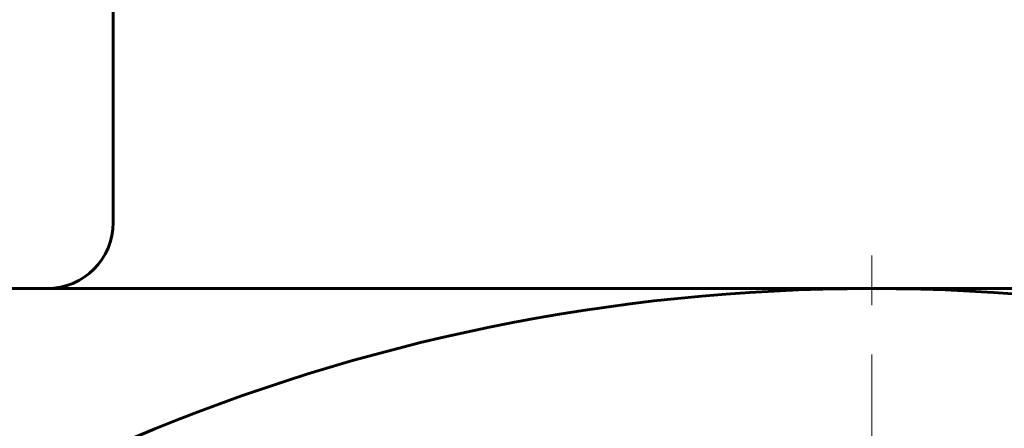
# Model space of a CAD drawing. Header units: millimetres. Extents: x -136 to 322, y -77 to 78.
# Tile 11 of 15: x 226 to 256, y 42 to 54. Entities that reach past the tile are written whole.
import ezdxf

# ---------------------------------------------------------------- set-up
doc = ezdxf.new("R2010")
doc.units = ezdxf.units.MM
doc.linetypes.add('K5LT_AXLED', pattern=[12, 7.5, -1.5, 1.5, -1.5])
doc.linetypes.add('K5LT_BASIC', pattern=[0])
doc.layers.add('Системный слой (1)', color=7, linetype='Continuous', true_color=0x6c6c6c)

# ---------------------------------------------------------------- blocks, each defined once
blk = doc.blocks.new('U68')
at = {"layer": 'Системный слой (1)', "color": 30, "linetype": 'K5LT_AXLED', "lineweight": 18, "true_color": 0xff8000}
blk.add_line((252.234, -11.5), (252.234, 48), dxfattribs=at)

msp = doc.modelspace()

# ---------------------------------------------------------------- linework, layer by layer
at = {"layer": 'Системный слой (1)', "color": 150, "linetype": 'K5LT_BASIC', "lineweight": 60, "true_color": 0x0080ff}
for p, q in [((229.234, 54.5), (229.234, 48)), ((252.234, 46), (202.234, 46)), ((302.234, 46), (252.234, 46))]:
    msp.add_line(p, q, dxfattribs=at)
msp.add_circle((252.234, -11.5), 57.5, dxfattribs=at)
msp.add_arc((227.234, 48), 2, 270, 0, dxfattribs=at)

# ---------------------------------------------------------------- block references
at = {"layer": 'Системный слой (1)'}
msp.add_blockref('U68', (0, 0), dxfattribs=at)

doc.saveas('drawing.dxf')
